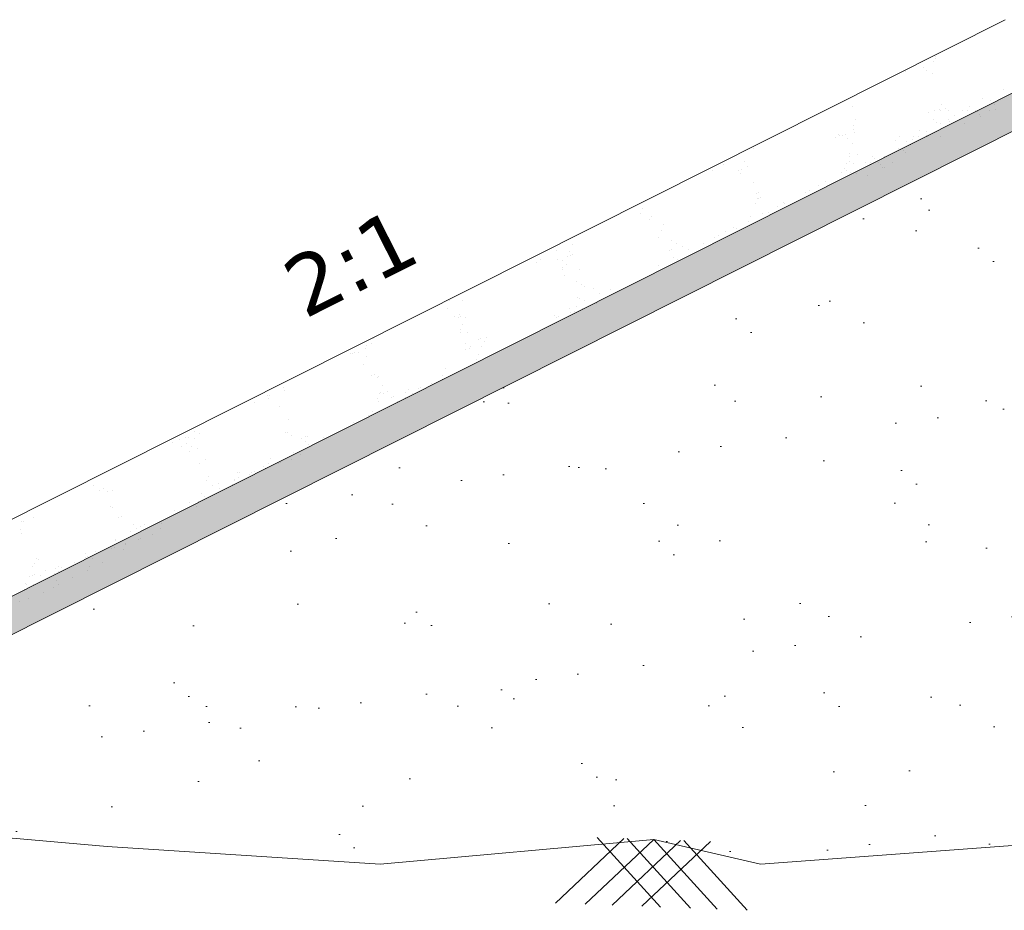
# Model space of a CAD drawing. Header units: feet. Extents: x -7746059455 to -3872629402, y -13315170765 to -6657188523.
# Tile 38 of 52: x -3872686646 to -3872682431, y -6657572985 to -6657569174. Entities that reach past the tile are written whole.
import ezdxf

# ---------------------------------------------------------------- set-up
doc = ezdxf.new("R2010")
doc.units = ezdxf.units.FT
doc.header["$MEASUREMENT"] = 0
doc.layers.add('TEX', color=6, linetype='Continuous')
doc.styles.get("Standard").update_dxf_attribs({"font": 'verdana.ttf', "height": 264})

msp = doc.modelspace()

# ---------------------------------------------------------------- hatches: boundary and pattern name
at = {"layer": 'TEX', "lineweight": 9, "ltscale": 20}
h = msp.add_hatch(dxfattribs=at)
h.set_pattern_fill('AR-SAND', scale=86.328285, style=0)
h.set_pattern_definition([(37.5, (-3870410668.49, -6673229077.88), (-5.4381086, 166.3393916), [0, -131.2189933, 0, -146.7580846, 0, -140.2834632]), (7.5, (-3870410668.5, -6673229077.88), (152.781788, 243.63103), [0, -70.7891938, 0, -118.2697505, 0, -45.3223497]), (327.5, (-3870410774.67, -6673229077.88), (268.8385264, 0.4885364), [0, -43.1641425, 0, -155.3909131, 0, -202.8714699]), (317.5, (-3870410774.67, -6673229077.88), (259.5137545, 75.7682264), [0, -21.5820713, 0, -101.8673764, 0, -116.5431848])])
h.paths.add_polyline_path([(-3872682315.784137, -6657569610.952092), (-3872681347.331441, -6657569581.898511), (-3872681347.331441, -6657569435.074405), (-3872682352.667758, -6657569465.234491), (-3872688985.719986, -6657572799.871605), (-3872688722.688616, -6657572831.897853)])
h = msp.add_hatch(dxfattribs=at)
h.set_pattern_fill('AR-SAND', scale=345.31314, style=0)
h.set_pattern_definition([(37.5, (-3870410668.5, -6673229077.9), (-21.752434, 665.357566), [0, -524.875973, 0, -587.032338, 0, -561.133853]), (7.5, (-3870410668.5, -6673229077.9), (611.12715, 974.52412), [0, -283.156775, 0, -473.079002, 0, -181.289399]), (327.5, (-3870411093.2, -6673229077.9), (1075.354106, 1.954146), [0, -172.65657, 0, -621.563652, 0, -811.48588]), (317.5, (-3870411093.2, -6673229077.9), (1038.05502, 303.072905), [0, -86.328285, 0, -407.469506, 0, -466.17274])])
h.paths.add_polyline_path([(-3872676487.272393, -6657572645.178805), (-3872676373.7143, -6657572657.386577), (-3872676294.973351, -6657572696.694828), (-3872675270.465275, -6657572653.538092), (-3872674204.699531, -6657572695.547266), (-3872674178.866904, -6657572671.945467), (-3872674159.120474, -6657572697.343849), (-3872673481.63309, -6657572724.048296), (-3872673287.632226, -6657572665.940109), (-3872673174.441005, -6657572690.006727), (-3872671843.7205, -6657572788.46741), (-3872671387.717135, -6657572682.29508), (-3872670216.260182, -6657572788.46741), (-3872669213.751334, -6657572722.579631), (-3872669205.74231, -6657572715.262239), (-3872669200.719185, -6657572721.723121), (-3872669047.155615, -6657572711.630477), (-3872668642.054598, -6657572676.763103), (-3872667592.884087, -6657572783.871411), (-3872673904.257362, -6657569610.952092), (-3872674872.710059, -6657569581.898511), (-3872674872.710059, -6657569551.485537), (-3872678110.02075, -6657569454.366214), (-3872681347.331441, -6657569551.485537), (-3872681347.331441, -6657569581.898511), (-3872682315.784137, -6657569610.952092), (-3872688722.688616, -6657572831.897853), (-3872688482.619933, -6657572861.128205), (-3872686676.686936, -6657572676.763103), (-3872686271.585922, -6657572711.630477), (-3872685102.481353, -6657572788.46741), (-3872683931.0244, -6657572682.29508), (-3872683475.021037, -6657572788.46741), (-3872682144.300528, -6657572690.006727), (-3872682031.109308, -6657572665.940109), (-3872681837.108445, -6657572724.048296), (-3872681650.307252, -6657572716.685175), (-3872681639.926166, -6657572707.200566), (-3872681633.08012, -6657572716.006135), (-3872680048.276261, -6657572653.538092), (-3872679023.768184, -6657572696.694828), (-3872678945.027236, -6657572657.386577), (-3872678831.469142, -6657572645.178805), (-3872677659.370767, -6657572691.895516)])
h.paths.add_polyline_path([(-3872679505.695246, -6657571675.27245), (-3872676350.636055, -6657571675.27245), (-3872676350.636055, -6657571936.995913), (-3872679505.695246, -6657571936.995913)], flags=24)
h.paths.add_polyline_path([(-3872679961.972855, -6657569668.440982), (-3872675443.088587, -6657569668.440982), (-3872675443.088587, -6657569969.87421), (-3872679961.972855, -6657569969.87421)], flags=24)
h.paths.add_polyline_path([(-3872679950.840948, -6657569978.020076), (-3872675658.389487, -6657569978.020076), (-3872675658.389487, -6657570283.810175), (-3872679950.840948, -6657570283.810175)], flags=24)
h.paths.add_polyline_path([(-3872679961.972855, -6657570393.066486), (-3872675754.418132, -6657570393.066486), (-3872675754.418132, -6657570694.499711), (-3872679961.972855, -6657570694.499711)], flags=24)
h.paths.add_polyline_path([(-3872679961.972855, -6657570769.406133), (-3872675630.309552, -6657570769.406133), (-3872675630.309552, -6657571032.374411), (-3872679961.972855, -6657571032.374411)], flags=24)

# ---------------------------------------------------------------- linework, layer by layer
at = {"layer": 'TEX', "color": 7, "lineweight": 9, "ltscale": 20}
for p, q in [((-3872689426.821927, -6657572693.106734), (-3872682426.435004, -6657569173.799298)), ((-3872682723.19497, -6657569329.393621), (-3872682723.19497, -6657569329.393621)), ((-3872682778.371755, -6657569377.775541), (-3872682778.371755, -6657569377.775541)), ((-3872682758.632066, -6657569341.379227), (-3872682758.632066, -6657569341.379227)), ((-3872682731.99474, -6657569352.30517), (-3872682731.99474, -6657569352.30517)), ((-3872682723.238816, -6657569341.070357), (-3872682723.238816, -6657569341.070357)), ((-3872682855.572253, -6657569393.925628), (-3872682855.572253, -6657569393.925628)), ((-3872682761.718498, -6657569391.50343), (-3872682761.718498, -6657569391.50343)), ((-3872682739.347619, -6657569403.964461), (-3872682739.347619, -6657569403.964461)), ((-3872688985.719986, -6657572799.871616), (-3872682324.853728, -6657569451.251542)), ((-3872682434.872593, -6657569473.202096), (-3872682434.872593, -6657569473.202096)), ((-3872683078.902228, -6657569545.922686), (-3872683078.902228, -6657569545.922686)), ((-3872682697.690662, -6657569536.427386), (-3872682697.690662, -6657569536.427386)), ((-3872682581.466025, -6657569546.466216), (-3872682581.466025, -6657569546.466216)), ((-3872682524.934971, -6657569513.166884), (-3872682524.934971, -6657569513.166884)), ((-3872682490.049377, -6657569521.584019), (-3872682490.049377, -6657569521.584019)), ((-3872682473.39612, -6657569535.311906), (-3872682473.39612, -6657569535.311906)), ((-3872682442.725394, -6657569513.008653), (-3872682442.725394, -6657569513.008653)), ((-3872682754.221717, -6657569569.726723), (-3872682754.221717, -6657569569.726723)), ((-3872682728.254138, -6657569562.727267), (-3872682728.254138, -6657569562.727267)), ((-3872682709.538594, -6657569556.585343), (-3872682709.538594, -6657569556.585343)), ((-3872682705.593823, -6657569562.529517), (-3872682705.593823, -6657569562.529517)), ((-3872682680.338578, -6657569552.45401), (-3872682680.338578, -6657569552.45401)), ((-3872682670.200575, -6657569562.220643), (-3872682670.200575, -6657569562.220643)), ((-3872682641.902188, -6657569582.065841), (-3872682641.902188, -6657569582.065841)), ((-3872682611.067951, -6657569561.7046), (-3872682611.067951, -6657569561.7046)), ((-3872682588.407639, -6657569561.506848), (-3872682588.407639, -6657569561.506848)), ((-3872682553.01439, -6657569561.197978), (-3872682553.01439, -6657569561.197978)), ((-3872682546.891485, -6657569568.59315), (-3872682546.891485, -6657569568.59315)), ((-3872682538.287622, -6657569579.107067), (-3872682538.287622, -6657569579.107067)), ((-3872682531.279403, -6657569587.312634), (-3872682531.279403, -6657569587.312634)), ((-3872682493.881767, -6657569560.681934), (-3872682493.881767, -6657569560.681934)), ((-3872682469.146499, -6657569558.805335), (-3872682469.146499, -6657569558.805335)), ((-3872688722.688616, -6657572831.897864), (-3872682315.784137, -6657569610.952103)), ((-3872683076.655586, -6657569626.765857), (-3872683076.655586, -6657569626.765857)), ((-3872683069.457248, -6657569601.726667), (-3872683069.457248, -6657569601.726667)), ((-3872682735.515361, -6657569600.835933), (-3872682735.515361, -6657569600.835933)), ((-3872682718.862106, -6657569614.563817), (-3872682718.862106, -6657569614.563817)), ((-3872682705.127712, -6657569619.308518), (-3872682705.127712, -6657569619.308518)), ((-3872682671.694222, -6657569600.89541), (-3872682671.694222, -6657569600.89541)), ((-3872682664.686005, -6657569609.100979), (-3872682664.686005, -6657569609.100979)), ((-3872682602.06827, -6657569616.975073), (-3872682602.06827, -6657569616.975073)), ((-3872683142.412414, -6657569666.395634), (-3872683142.412414, -6657569666.395634)), ((-3872683134.475441, -6657569667.799782), (-3872683134.475441, -6657569667.799782)), ((-3872683122.102779, -6657569668.84298), (-3872683122.102779, -6657569668.84298)), ((-3872683111.875081, -6657569665.40196), (-3872683111.875081, -6657569665.40196)), ((-3872683074.12729, -6657569643.724998), (-3872683074.12729, -6657569643.724998)), ((-3872683072.125045, -6657569656.662752), (-3872683072.125045, -6657569656.662752)), ((-3872682878.053825, -6657569674.841122), (-3872682878.053825, -6657569674.841122)), ((-3872682818.921201, -6657569674.32508), (-3872682818.921201, -6657569674.32508)), ((-3872682796.260888, -6657569674.127331), (-3872682796.260888, -6657569674.127331)), ((-3872682792.357471, -6657569647.845063), (-3872682792.357471, -6657569647.845063)), ((-3872682765.013823, -6657569669.619605), (-3872682765.013823, -6657569669.619605)), ((-3872682761.658767, -6657569652.607855), (-3872682761.658767, -6657569652.607855)), ((-3872682760.86764, -6657569673.818455), (-3872682760.86764, -6657569673.818455)), ((-3872682701.735017, -6657569673.302414), (-3872682701.735017, -6657569673.302414)), ((-3872683153.425016, -6657569678.129316), (-3872683153.425016, -6657569678.129316)), ((-3872683101.917426, -6657569682.061464), (-3872683101.917426, -6657569682.061464)), ((-3872683082.2286, -6657569701.674356), (-3872683082.2286, -6657569701.674356)), ((-3872682898.420424, -6657569691.407949), (-3872682898.420424, -6657569691.407949)), ((-3872682847.534256, -6657569696.226989), (-3872682847.534256, -6657569696.226989)), ((-3872682830.880999, -6657569709.954873), (-3872682830.880999, -6657569709.954873)), ((-3872682822.094929, -6657569688.207472), (-3872682822.094929, -6657569688.207472)), ((-3872683505.5951, -6657569726.793403), (-3872683505.5951, -6657569726.793403)), ((-3872683092.112059, -6657569746.934114), (-3872683092.112059, -6657569746.934114)), ((-3872683091.809732, -6657569758.322801), (-3872683091.809732, -6657569758.322801)), ((-3872683058.07614, -6657569748.710656), (-3872683058.07614, -6657569748.710656)), ((-3872682993.982655, -6657569757.50636), (-3872682993.982655, -6657569757.50636)), ((-3872682941.851507, -6657569758.74949), (-3872682941.851507, -6657569758.74949)), ((-3872682904.376367, -6657569743.23612), (-3872682904.376367, -6657569743.23612)), ((-3872682885.320451, -6657569725.450152), (-3872682885.320451, -6657569725.450152)), ((-3872682860.576052, -6657569735.718019), (-3872682860.576052, -6657569735.718019)), ((-3872682853.567834, -6657569743.923584), (-3872682853.567834, -6657569743.923584)), ((-3872683632.391743, -6657569793.061566), (-3872683632.391743, -6657569793.061566)), ((-3872683544.220125, -6657569780.61669), (-3872683544.220125, -6657569780.61669)), ((-3872683530.191464, -6657569801.01567), (-3872683530.191464, -6657569801.01567)), ((-3872683104.72723, -6657569791.276036), (-3872683104.72723, -6657569791.276036)), ((-3872683093.154691, -6657569781.064063), (-3872683093.154691, -6657569781.064063)), ((-3872683076.346987, -6657569789.206788), (-3872683076.346987, -6657569789.206788)), ((-3872683026.77445, -6657569786.94556), (-3872683026.77445, -6657569786.94556)), ((-3872683004.114138, -6657569786.747808), (-3872683004.114138, -6657569786.747808)), ((-3872683002.287667, -6657569794.349109), (-3872683002.287667, -6657569794.349109)), ((-3872682986.974436, -6657569765.711931), (-3872682986.974436, -6657569765.711931)), ((-3872682968.720888, -6657569786.438936), (-3872682968.720888, -6657569786.438936)), ((-3872682959.553151, -6657569791.618043), (-3872682959.553151, -6657569791.618043)), ((-3872682909.588265, -6657569785.922895), (-3872682909.588265, -6657569785.922895)), ((-3872683677.893477, -6657569818.020591), (-3872683677.893477, -6657569818.020591)), ((-3872683566.803101, -6657569818.458652), (-3872683566.803101, -6657569818.458652)), ((-3872683558.268805, -6657569830.881945), (-3872683558.268805, -6657569830.881945)), ((-3872683557.137622, -6657569813.569921), (-3872683557.137622, -6657569813.569921)), ((-3872683128.062974, -6657569827.542396), (-3872683128.062974, -6657569827.542396)), ((-3872683112.99758, -6657569812.374146), (-3872683112.99758, -6657569812.374146)), ((-3872683106.711403, -6657569817.648217), (-3872683106.711403, -6657569817.648217)), ((-3872683087.302253, -6657569826.230556), (-3872683087.302253, -6657569826.230556)), ((-3872683065.51319, -6657569831.591788), (-3872683065.51319, -6657569831.591788)), ((-3872683016.395262, -6657569838.627177), (-3872683016.395262, -6657569838.627177)), ((-3872682953.895651, -6657569804.442214), (-3872682953.895651, -6657569804.442214)), ((-3872682942.899894, -6657569805.34593), (-3872682942.899894, -6657569805.34593)), ((-3872683505.88718, -6657569870.258645), (-3872683505.88718, -6657569870.258645)), ((-3872683227.951453, -6657569884.610351), (-3872683227.951453, -6657569884.610351)), ((-3872683195.774422, -6657569866.197024), (-3872683195.774422, -6657569866.197024)), ((-3872683492.853142, -6657569915.539227), (-3872683492.853142, -6657569915.539227)), ((-3872683482.625443, -6657569912.098204), (-3872683482.625443, -6657569912.098204)), ((-3872683282.942483, -6657569913.712884), (-3872683282.942483, -6657569913.712884)), ((-3872683263.992905, -6657569903.383349), (-3872683263.992905, -6657569903.383349)), ((-3872683495.691984, -6657569960.422831), (-3872683495.691984, -6657569960.422831)), ((-3872683487.421637, -6657569939.324721), (-3872683487.421637, -6657569939.324721)), ((-3872683483.477851, -6657569940.534573), (-3872683483.477851, -6657569940.534573)), ((-3872683474.340499, -6657569933.574981), (-3872683474.340499, -6657569933.574981)), ((-3872683374.93613, -6657569955.972163), (-3872683374.93613, -6657569955.972163)), ((-3872683372.005503, -6657569962.261692), (-3872683372.005503, -6657569962.261692)), ((-3872683988.403528, -6657570002.94043), (-3872683988.403528, -6657570002.94043)), ((-3872683980.133177, -6657569981.842323), (-3872683980.133177, -6657569981.842323)), ((-3872683463.857787, -6657570002.928966), (-3872683463.857787, -6657570002.928966)), ((-3872683440.223987, -6657569999.448014), (-3872683440.223987, -6657569999.448014)), ((-3872683400.217559, -6657569971.39536), (-3872683400.217559, -6657569971.39536)), ((-3872683950.872111, -6657570030.331326), (-3872683950.872111, -6657570030.331326)), ((-3872683940.497243, -6657570017.522811), (-3872683940.497243, -6657570017.522811)), ((-3872683889.27873, -6657570048.913263), (-3872683889.27873, -6657570048.913263)), ((-3872683527.014203, -6657570037.663523), (-3872683527.014203, -6657570037.663523)), ((-3872683517.273658, -6657570015.478848), (-3872683517.273658, -6657570015.478848)), ((-3872683897.499693, -6657570074.643887), (-3872683897.499693, -6657570074.643887)), ((-3872683654.972008, -6657570096.249399), (-3872683654.972008, -6657570096.249399)), ((-3872683625.911796, -6657570082.266106), (-3872683625.911796, -6657570082.266106)), ((-3872683591.331776, -6657570064.715793), (-3872683591.331776, -6657570064.715793)), ((-3872683577.637062, -6657570066.024477), (-3872683577.637062, -6657570066.024477)), ((-3872684277.725732, -6657570133.808925), (-3872684277.725732, -6657570133.808925)), ((-3872683910.417192, -6657570107.597124), (-3872683910.417192, -6657570107.597124)), ((-3872683856.568936, -6657570120.215842), (-3872683856.568936, -6657570120.215842)), ((-3872683835.940013, -6657570132.663903), (-3872683835.940013, -6657570132.663903)), ((-3872683718.128421, -6657570130.983953), (-3872683718.128421, -6657570130.983953)), ((-3872683672.528684, -6657570107.938765), (-3872683672.528684, -6657570107.938765)), ((-3872684346.588138, -6657570163.547214), (-3872684346.588138, -6657570163.547214)), ((-3872684290.643229, -6657570166.762156), (-3872684290.643229, -6657570166.762156)), ((-3872684278.749482, -6657570179.947409), (-3872684278.749482, -6657570179.947409)), ((-3872683863.603506, -6657570162.23547), (-3872683863.603506, -6657570162.23547)), ((-3872683853.375808, -6657570158.794448), (-3872683853.375808, -6657570158.794448)), ((-3872683806.202035, -6657570145.342669), (-3872683806.202035, -6657570145.342669)), ((-3872683782.445996, -6657570158.036223), (-3872683782.445996, -6657570158.036223)), ((-3872684433.756198, -6657570211.06307), (-3872684433.756198, -6657570211.06307)), ((-3872684414.806621, -6657570200.733536), (-3872684414.806621, -6657570200.733536)), ((-3872684344.206752, -6657570201.969954), (-3872684344.206752, -6657570201.969954)), ((-3872684322.72568, -6657570204.163673), (-3872684322.72568, -6657570204.163673)), ((-3872684303.334273, -6657570222.460652), (-3872684303.334273, -6657570222.460652)), ((-3872684298.913579, -6657570187.860267), (-3872684298.913579, -6657570187.860267)), ((-3872684288.97718, -6657570183.388431), (-3872684288.97718, -6657570183.388431)), ((-3872683846.086224, -6657570189.569825), (-3872683846.086224, -6657570189.569825)), ((-3872683827.78371, -6657570200.398685), (-3872683827.78371, -6657570200.398685)), ((-3872684322.28385, -6657570232.79019), (-3872684322.28385, -6657570232.79019)), ((-3872684320.495251, -6657570242.916286), (-3872684320.495251, -6657570242.916286)), ((-3872684248.60274, -6657570241.984059), (-3872684248.60274, -6657570241.984059)), ((-3872683909.242641, -6657570224.304386), (-3872683909.242641, -6657570224.304386)), ((-3872684312.920314, -6657570269.036323), (-3872684312.920314, -6657570269.036323)), ((-3872684260.029092, -6657570295.609508), (-3872684260.029092, -6657570295.609508)), ((-3872684238.797376, -6657570306.856704), (-3872684238.797376, -6657570306.856704)), ((-3872684717.962095, -6657570325.976903), (-3872684717.962095, -6657570325.976903)), ((-3872684699.012516, -6657570315.64737), (-3872684699.012516, -6657570315.64737)), ((-3872684229.197593, -6657570313.615067), (-3872684229.197593, -6657570313.615067)), ((-3872684188.402173, -6657570324.793235), (-3872684188.402173, -6657570324.793235)), ((-3872684164.674434, -6657570344.677089), (-3872684164.674434, -6657570344.677089)), ((-3872684116.712087, -6657570330.262506), (-3872684116.712087, -6657570330.262506)), ((-3872684807.025115, -6657570374.52571), (-3872684807.025115, -6657570374.52571)), ((-3872684749.772522, -6657570374.919148), (-3872684749.772522, -6657570374.919148)), ((-3872684256.620657, -6657570361.979557), (-3872684256.620657, -6657570361.979557)), ((-3872684250.779264, -6657570368.671082), (-3872684250.779264, -6657570368.671082)), ((-3872684228.314665, -6657570376.210692), (-3872684228.314665, -6657570376.210692)), ((-3872684175.851437, -6657570389.249064), (-3872684175.851437, -6657570389.249064)), ((-3872684812.928934, -6657570409.653706), (-3872684812.928934, -6657570409.653706)), ((-3872684763.77125, -6657570433.439152), (-3872684763.77125, -6657570433.439152)), ((-3872684291.471078, -6657570410.94525), (-3872684291.471078, -6657570410.94525)), ((-3872684289.583441, -6657570427.513238), (-3872684289.583441, -6657570427.513238)), ((-3872684271.967112, -6657570422.72243), (-3872684271.967112, -6657570422.72243)), ((-3872684263.696763, -6657570401.62432), (-3872684263.696763, -6657570401.62432)), ((-3872684234.35387, -6657570408.931718), (-3872684234.35387, -6657570408.931718)), ((-3872684224.126173, -6657570405.490692), (-3872684224.126173, -6657570405.490692)), ((-3872684782.720828, -6657570443.768688), (-3872684782.720828, -6657570443.768688)), ((-3872684767.702359, -6657570448.933844), (-3872684767.702359, -6657570448.933844)), ((-3872684757.47466, -6657570445.492818), (-3872684757.47466, -6657570445.492818)), ((-3872684738.980118, -6657570446.685291), (-3872684738.980118, -6657570446.685291)), ((-3872684738.805994, -6657570447.474089), (-3872684738.805994, -6657570447.474089)), ((-3872684355.788654, -6657570437.997519), (-3872684355.788654, -6657570437.997519)), ((-3872684348.085874, -6657570447.195887), (-3872684348.085874, -6657570447.195887)), ((-3872684337.858177, -6657570443.754867), (-3872684337.858177, -6657570443.754867)), ((-3872684760.311502, -6657570514.044616), (-3872684760.311502, -6657570514.044616)), ((-3872684760.167965, -6657570500.736636), (-3872684760.167965, -6657570500.736636)), ((-3872684751.897613, -6657570479.638527), (-3872684751.897613, -6657570479.638527)), ((-3872684729.000629, -6657570512.346738), (-3872684729.000629, -6657570512.346738)), ((-3872685140.394001, -6657570559.901677), (-3872685140.394001, -6657570559.901677)), ((-3872685132.123653, -6657570538.803566), (-3872685132.123653, -6657570538.803566)), ((-3872684683.524702, -6657570542.573399), (-3872684683.524702, -6657570542.573399)), ((-3872684673.297004, -6657570539.132377), (-3872684673.297004, -6657570539.132377)), ((-3872684654.877688, -6657570550.167121), (-3872684654.877688, -6657570550.167121)), ((-3872684648.839153, -6657570535.771734), (-3872684648.839153, -6657570535.771734)), ((-3872685222.630381, -6657570601.990528), (-3872685222.630381, -6657570601.990528)), ((-3872685212.402682, -6657570598.549506), (-3872685212.402682, -6657570598.549506)), ((-3872685195.157373, -6657570596.294568), (-3872685195.157373, -6657570596.294568)), ((-3872685164.127949, -6657570582.307878), (-3872685164.127949, -6657570582.307878)), ((-3872685159.487278, -6657570566.655044), (-3872685159.487278, -6657570566.655044)), ((-3872684738.754272, -6657570561.154923), (-3872684738.754272, -6657570561.154923)), ((-3872684736.007214, -6657570583.287589), (-3872684736.007214, -6657570583.287589)), ((-3872684718.517919, -6657570581.700725), (-3872684718.517919, -6657570581.700725)), ((-3872684717.057635, -6657570572.958055), (-3872684717.057635, -6657570572.958055)), ((-3872684669.264132, -6657570572.440093), (-3872684669.264132, -6657570572.440093)), ((-3872685227.705758, -6657570603.841365), (-3872685227.705758, -6657570603.841365)), ((-3872685161.975673, -6657570614.957689), (-3872685161.975673, -6657570614.957689)), ((-3872684690.451978, -6657570626.491435), (-3872684690.451978, -6657570626.491435)), ((-3872684682.181627, -6657570605.393327), (-3872684682.181627, -6657570605.393327)), ((-3872685174.893171, -6657570647.910925), (-3872685174.893171, -6657570647.910925)), ((-3872684824.519155, -6657570664.900014), (-3872684824.519155, -6657570664.900014)), ((-3872685138.452724, -6657570695.630088), (-3872685138.452724, -6657570695.630088)), ((-3872685128.225025, -6657570692.189063), (-3872685128.225025, -6657570692.189063)), ((-3872685112.773662, -6657570706.173946), (-3872685112.773662, -6657570706.173946)), ((-3872685111.229067, -6657570698.987603), (-3872685111.229067, -6657570698.987603)), ((-3872684837.436656, -6657570697.85325), (-3872684837.436656, -6657570697.85325)), ((-3872684835.509196, -6657570712.841538), (-3872684835.509196, -6657570712.841538)), ((-3872685514.229398, -6657570748.200878), (-3872685514.229398, -6657570748.200878)), ((-3872685511.949439, -6657570758.784374), (-3872685511.949439, -6657570758.784374)), ((-3872685100.746358, -6657570768.341589), (-3872685100.746358, -6657570768.341589)), ((-3872685092.259689, -6657570740.712492), (-3872685092.259689, -6657570740.712492)), ((-3872685069.519798, -6657570765.087388), (-3872685069.519798, -6657570765.087388)), ((-3872684995.772632, -6657570769.586995), (-3872684995.772632, -6657570769.586995)), ((-3872684979.774182, -6657570757.359932), (-3872684979.774182, -6657570757.359932)), ((-3872684940.54306, -6657570751.005474), (-3872684940.54306, -6657570751.005474)), ((-3872684930.315362, -6657570747.564448), (-3872684930.315362, -6657570747.564448)), ((-3872684882.040627, -6657570731.322824), (-3872684882.040627, -6657570731.322824)), ((-3872685641.703386, -6657570809.9877), (-3872685641.703386, -6657570809.9877)), ((-3872685584.97123, -6657570783.230088), (-3872685584.97123, -6657570783.230088)), ((-3872685580.16792, -6657570795.970698), (-3872685580.16792, -6657570795.970698)), ((-3872685577.38581, -6657570782.935434), (-3872685577.38581, -6657570782.935434)), ((-3872685113.447536, -6657570794.763835), (-3872685113.447536, -6657570794.763835)), ((-3872685109.504636, -6657570807.851166), (-3872685109.504636, -6657570807.851166)), ((-3872685105.177185, -6657570773.665726), (-3872685105.177185, -6657570773.665726)), ((-3872685088.469375, -6657570775.416922), (-3872685088.469375, -6657570775.416922)), ((-3872685054.275063, -6657570789.269643), (-3872685054.275063, -6657570789.269643)), ((-3872685044.047367, -6657570785.828623), (-3872685044.047367, -6657570785.828623)), ((-3872685026.623416, -6657570806.161967), (-3872685026.623416, -6657570806.161967)), ((-3872684992.69168, -6657570790.313164), (-3872684992.69168, -6657570790.313164)), ((-3872684962.983186, -6657570774.628364), (-3872684962.983186, -6657570774.628364)), ((-3872685534.878312, -6657570829.004123), (-3872685534.878312, -6657570829.004123)), ((-3872685135.029206, -6657570849.81985), (-3872685135.029206, -6657570849.81985)), ((-3872685089.77983, -6657570840.896525), (-3872685089.77983, -6657570840.896525)), ((-3872685493.457504, -6657570885.628467), (-3872685493.457504, -6657570885.628467)), ((-3872685154.097406, -6657570867.948796), (-3872685154.097406, -6657570867.948796)), ((-3872685896.457837, -6657570934.841739), (-3872685896.457837, -6657570934.841739)), ((-3872685498.975388, -6657570938.885311), (-3872685498.975388, -6657570938.885311)), ((-3872685217.737635, -6657570899.482402), (-3872685217.737635, -6657570899.482402)), ((-3872685989.806332, -6657570982.06081), (-3872685989.806332, -6657570982.06081)), ((-3872685959.614251, -6657570969.576297), (-3872685959.614251, -6657570969.576297)), ((-3872685934.576762, -6657570963.479288), (-3872685934.576762, -6657570963.479288)), ((-3872685924.349062, -6657570960.038264), (-3872685924.349062, -6657570960.038264)), ((-3872685895.481281, -6657570968.149925), (-3872685895.481281, -6657570968.149925)), ((-3872685876.074327, -6657570943.796639), (-3872685876.074327, -6657570943.796639)), ((-3872685509.203088, -6657570942.326331), (-3872685509.203088, -6657570942.326331)), ((-3872685482.974796, -6657570954.98245), (-3872685482.974796, -6657570954.98245)), ((-3872685440.931537, -6657570967.546252), (-3872685440.931537, -6657570967.546252)), ((-3872685423.957585, -6657570979.683674), (-3872685423.957585, -6657570979.683674)), ((-3872685421.98196, -6657570957.216717), (-3872685421.98196, -6657570957.216717)), ((-3872685415.687236, -6657570958.585565), (-3872685415.687236, -6657570958.585565)), ((-3872685345.211622, -6657570961.26923), (-3872685345.211622, -6657570961.26923)), ((-3872685290.284233, -6657570942.279768), (-3872685290.284233, -6657570942.279768)), ((-3872685951.579662, -6657570998.429561), (-3872685951.579662, -6657570998.429561)), ((-3872685932.630083, -6657570988.100024), (-3872685932.630083, -6657570988.100024)), ((-3872685916.669128, -6657571022.201267), (-3872685916.669128, -6657571022.201267)), ((-3872685908.398778, -6657571001.103163), (-3872685908.398778, -6657571001.103163)), ((-3872685885.49131, -6657571007.396679), (-3872685885.49131, -6657571007.396679)), ((-3872685408.851853, -6657570992.802833), (-3872685408.851853, -6657570992.802833)), ((-3872685850.399102, -6657571057.118847), (-3872685850.399102, -6657571057.118847)), ((-3872685570.942262, -6657571051.045483), (-3872685570.942262, -6657571051.045483)), ((-3872685480.254999, -6657571054.547411), (-3872685480.254999, -6657571054.547411)), ((-3872685472.008267, -6657571027.537391), (-3872685472.008267, -6657571027.537391)), ((-3872685445.539258, -6657571034.739689), (-3872685445.539258, -6657571034.739689)), ((-3872685875.685943, -6657571072.269335), (-3872685875.685943, -6657571072.269335)), ((-3872685599.966073, -6657571086.123267), (-3872685599.966073, -6657571086.123267)), ((-3872685593.987005, -6657571092.811581), (-3872685593.987005, -6657571092.811581)), ((-3872685579.212612, -6657571072.143594), (-3872685579.212612, -6657571072.143594)), ((-3872685538.757435, -6657571074.230061), (-3872685538.757435, -6657571074.230061)), ((-3872685528.529735, -6657571070.789038), (-3872685528.529735, -6657571070.789038)), ((-3872685846.953141, -6657571147.956071), (-3872685846.953141, -6657571147.956071)), ((-3872685838.682792, -6657571126.857962), (-3872685838.682792, -6657571126.857962)), ((-3872685727.440063, -6657571147.910092), (-3872685727.440063, -6657571147.910092)), ((-3872685726.197288, -6657571143.505403), (-3872685726.197288, -6657571143.505403)), ((-3872685713.279789, -6657571110.552168), (-3872685713.279789, -6657571110.552168)), ((-3872685707.71901, -6657571131.075756), (-3872685707.71901, -6657571131.075756)), ((-3872685706.225639, -6657571112.159724), (-3872685706.225639, -6657571112.159724)), ((-3872685663.122489, -6657571120.857821), (-3872685663.122489, -6657571120.857821)), ((-3872685652.489439, -6657571112.494231), (-3872685652.489439, -6657571112.494231)), ((-3872685642.261741, -6657571109.05321), (-3872685642.261741, -6657571109.05321)), ((-3872686331.394336, -6657571169.375561), (-3872686331.394336, -6657571169.375561)), ((-3872686304.041827, -6657571190.558891), (-3872686304.041827, -6657571190.558891)), ((-3872686285.092246, -6657571180.229354), (-3872686285.092246, -6657571180.229354)), ((-3872686246.824689, -6657571190.492886), (-3872686246.824689, -6657571190.492886)), ((-3872685821.451016, -6657571169.339924), (-3872685821.451016, -6657571169.339924)), ((-3872685793.3937, -6657571159.675581), (-3872685793.3937, -6657571159.675581)), ((-3872685791.080292, -6657571179.443693), (-3872685791.080292, -6657571179.443693)), ((-3872685734.467637, -6657571164.603511), (-3872685734.467637, -6657571164.603511)), ((-3872686267.719749, -6657571194.037542), (-3872686267.719749, -6657571194.037542)), ((-3872685868.534815, -6657571203.012086), (-3872685868.534815, -6657571203.012086)), ((-3872685854.236707, -6657571214.178252), (-3872685854.236707, -6657571214.178252)), ((-3872686257.914381, -6657571258.910195), (-3872686257.914381, -6657571258.910195)), ((-3872686248.760852, -6657571262.177123), (-3872686248.760852, -6657571262.177123)), ((-3872685982.194512, -6657571272.764131), (-3872685982.194512, -6657571272.764131)), ((-3872685918.554281, -6657571241.230525), (-3872685918.554281, -6657571241.230525)), ((-3872685889.722661, -6657571257.063429), (-3872685889.722661, -6657571257.063429)), ((-3872685881.452312, -6657571235.965321), (-3872685881.452312, -6657571235.965321)), ((-3872686588.020708, -6657571305.285398), (-3872686588.020708, -6657571305.285398)), ((-3872686221.149467, -6657571303.815092), (-3872686221.149467, -6657571303.815092)), ((-3872686210.921768, -6657571300.374071), (-3872686210.921768, -6657571300.374071)), ((-3872686641.904388, -6657571354.2954), (-3872686641.904388, -6657571354.2954)), ((-3872686636.295443, -6657571321.527027), (-3872686636.295443, -6657571321.527027)), ((-3872686628.986888, -6657571321.342161), (-3872686628.986888, -6657571321.342161)), ((-3872686157.463195, -6657571332.875909), (-3872686157.463195, -6657571332.875909)), ((-3872686145.855863, -6657571351.804912), (-3872686145.855863, -6657571351.804912)), ((-3872686126.906283, -6657571341.475381), (-3872686126.906283, -6657571341.475381)), ((-3872686109.6685, -6657571334.550959), (-3872686109.6685, -6657571334.550959)), ((-3872686044.977687, -6657571349.52335), (-3872686044.977687, -6657571349.52335)), ((-3872686036.707338, -6657571328.425242), (-3872686036.707338, -6657571328.425242)), ((-3872686637.554409, -6657571372.358686), (-3872686637.554409, -6657571372.358686)), ((-3872686236.465146, -6657571400.819118), (-3872686236.465146, -6657571400.819118)), ((-3872686234.918881, -6657571400.353723), (-3872686234.918881, -6657571400.353723)), ((-3872686179.044866, -6657571387.931927), (-3872686179.044866, -6657571387.931927)), ((-3872686173.308732, -6657571366.08456), (-3872686173.308732, -6657571366.08456)), ((-3872686136.971809, -6657571397.454646), (-3872686136.971809, -6657571397.454646)), ((-3872686126.744112, -6657571394.013624), (-3872686126.744112, -6657571394.013624)), ((-3872686078.469375, -6657571377.772), (-3872686078.469375, -6657571377.772)), ((-3872686250.703815, -6657571435.718822), (-3872686250.703815, -6657571435.718822)), ((-3872686240.476116, -6657571432.277797), (-3872686240.476116, -6657571432.277797)), ((-3872686200.232714, -6657571441.983272), (-3872686200.232714, -6657571441.983272)), ((-3872686192.201382, -6657571416.03617), (-3872686192.201382, -6657571416.03617)), ((-3872686191.962363, -6657571420.885159), (-3872686191.962363, -6657571420.885159)), ((-3872686572.1884, -6657571480.0502), (-3872686572.1884, -6657571480.0502)), ((-3872686566.019879, -6657571483.371435), (-3872686566.019879, -6657571483.371435)), ((-3872686364.435819, -6657571473.982991), (-3872686364.435819, -6657571473.982991)), ((-3872686364.42295, -6657571459.404992), (-3872686364.42295, -6657571459.404992)), ((-3872686354.208123, -6657571470.541967), (-3872686354.208123, -6657571470.541967)), ((-3872686334.299891, -6657571480.391845), (-3872686334.299891, -6657571480.391845)), ((-3872686322.086943, -6657571447.86958), (-3872686322.086943, -6657571447.86958)), ((-3872686305.933387, -6657571454.300344), (-3872686305.933387, -6657571454.300344)), ((-3872686590.840792, -6657571511.877592), (-3872686590.840792, -6657571511.877592)), ((-3872686580.45875, -6657571501.148307), (-3872686580.45875, -6657571501.148307)), ((-3872686491.89694, -6657571521.191817), (-3872686491.89694, -6657571521.191817)), ((-3872686478.167824, -6657571512.247167), (-3872686478.167824, -6657571512.247167)), ((-3872686467.973243, -6657571517.795748), (-3872686467.973243, -6657571517.795748)), ((-3872686411.149963, -6657571496.418385), (-3872686411.149963, -6657571496.418385)), ((-3872686347.217388, -6657571513.345078), (-3872686347.217388, -6657571513.345078)), ((-3872686290.30001, -6657571497.225371), (-3872686290.30001, -6657571497.225371)), ((-3872686602.040422, -6657571556.204322), (-3872686602.040422, -6657571556.204322)), ((-3872686591.899832, -6657571550.511335), (-3872686591.899832, -6657571550.511335)), ((-3872686581.672133, -6657571547.07031), (-3872686581.672133, -6657571547.07031)), ((-3872686555.537169, -6657571552.725425), (-3872686555.537169, -6657571552.725425)), ((-3872686533.397398, -6657571530.828686), (-3872686533.397398, -6657571530.828686)), ((-3872686498.318024, -6657571543.934246), (-3872686498.318024, -6657571543.934246)), ((-3872686479.368445, -6657571533.604708), (-3872686479.368445, -6657571533.604708)), ((-3872686417.773999, -6657571559.012202), (-3872686417.773999, -6657571559.012202)), ((-3872686353.456424, -6657571531.95993), (-3872686353.456424, -6657571531.95993)), ((-3872686623.228271, -6657571610.255668), (-3872686623.228271, -6657571610.255668)), ((-3872686618.693583, -6657571587.459978), (-3872686618.693583, -6657571587.459978)), ((-3872686614.957919, -6657571589.157556), (-3872686614.957919, -6657571589.157556)), ((-3872686587.381044, -6657571592.483052), (-3872686587.381044, -6657571592.483052)), ((-3872686502.472415, -6657571605.804996), (-3872686502.472415, -6657571605.804996)), ((-3872686489.554916, -6657571572.851763), (-3872686489.554916, -6657571572.851763)), ((-3872686481.414228, -6657571590.545807), (-3872686481.414228, -6657571590.545807)), ((-3872686608.888219, -6657571652.332635), (-3872686608.888219, -6657571652.332635)), ((-3872686544.570642, -6657571625.280361), (-3872686544.570642, -6657571625.280361)), ((-3872686644.809941, -6657571665.311681), (-3872686644.809941, -6657571665.311681)), ((-3872684352.322574, -6657572954.093516), (-3872684058.885621, -6657572677.436363)), ((-3872684224.461354, -6657572958.952242), (-3872683931.0244, -6657572682.295088)), ((-3872683901.924731, -6657572971.208632), (-3872684173.519837, -6657572673.080263)), ((-3872684109.827138, -6657572963.308341), (-3872683816.390182, -6657572686.651193)), ((-3872683774.063514, -6657572976.067361), (-3872684045.658619, -6657572677.938986)), ((-3872683981.965919, -6657572968.167068), (-3872683688.528966, -6657572691.509916)), ((-3872683659.429296, -6657572980.423461), (-3872683931.0244, -6657572682.295088)), ((-3872683531.568078, -6657572985.282187), (-3872683803.163183, -6657572687.153814))]:
    msp.add_line(p, q, dxfattribs=at)
msp.add_lwpolyline([(-3872689409.794101, -6657572846.357162), (-3872689040.235717, -6657572793.233873), (-3872688482.619933, -6657572861.128216), (-3872686676.686936, -6657572676.763114), (-3872686271.585922, -6657572711.630488), (-3872685102.481353, -6657572788.467422), (-3872683931.0244, -6657572682.295088), (-3872683475.021037, -6657572788.467422), (-3872682144.300528, -6657572690.006739), (-3872682031.109308, -6657572665.940123), (-3872681837.108445, -6657572724.048309), (-3872680048.276261, -6657572653.538103), (-3872679023.768184, -6657572696.694842), (-3872678945.027236, -6657572657.386584), (-3872678831.469142, -6657572645.178817), (-3872677659.370767, -6657572691.89553)], dxfattribs=at)

# ---------------------------------------------------------------- texts
at = {"layer": 'TEX', "color": 7, "lineweight": 9, "ltscale": 20, "insert": (-3872685542.819131, -6657570226.058459), "char_height": 257.9890176, "width": 729.45674318, "attachment_point": 1, "rotation": 26.690067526}
msp.add_mtext('2:1', dxfattribs=at)

doc.saveas('drawing.dxf')
